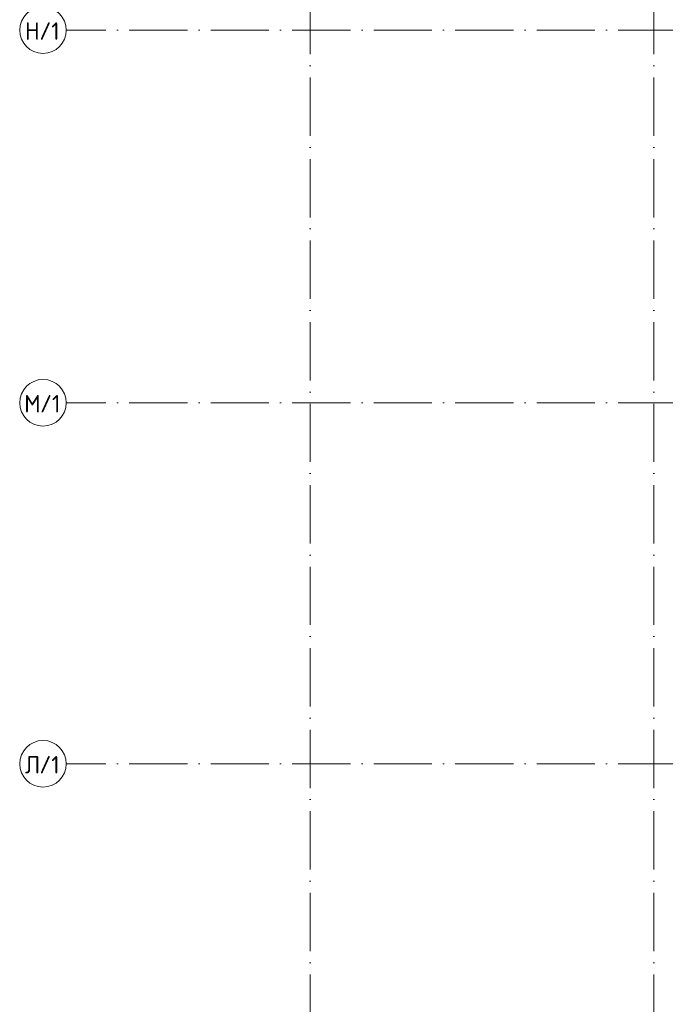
# Model space of a CAD drawing. Header units: millimetres. Extents: x -3267 to 40126, y 29201 to 102288.
# Tile 227 of 256: x -3267 to 7825, y 59889 to 76798. Entities that reach past the tile are written whole.
import ezdxf

# ---------------------------------------------------------------- set-up
doc = ezdxf.new("R2010")
doc.units = ezdxf.units.MM
doc.linetypes.add('4_ Штрихпунктир_ 10 х 2 мм', pattern=[1400, 1000, -200, 0, -200])
doc.layers.add('S-GRID-____-IDEN', color=7, linetype='Continuous', lineweight=9)
doc.layers.add('S-GRID-____-OTLN', color=7, linetype='Continuous', lineweight=9)
doc.styles.add('GOST Common_1', font='GOST_Common.ttf', dxfattribs={"height": 300})

# ---------------------------------------------------------------- blocks, each defined once
blk = doc.blocks.new('Ось сетки - 8_0 мм-37851243-ВКК_02_К1_З_ЭОМ_кабель_')
at = {"layer": 'S-GRID-____-IDEN', "color": 253, "true_color": 0xaaaaaa}
blk.add_circle((0, 0), 4, dxfattribs=at)

msp = doc.modelspace()

# ---------------------------------------------------------------- linework, layer by layer
at = {"layer": 'S-GRID-____-OTLN', "color": 253, "linetype": '4_ Штрихпунктир_ 10 х 2 мм', "true_color": 0xaaaaaa}
for p, q in [((1726, 30001), (1726, 101488)), ((7626, 30001), (7626, 101488)), ((38818, 76619), (-2467, 76619)), ((38818, 70219), (-2467, 70219)), ((38818, 64019), (-2467, 64019))]:
    msp.add_line(p, q, dxfattribs=at)

# ---------------------------------------------------------------- block references
at = {"layer": 'S-GRID-____-IDEN', "color": 253, "true_color": 0xaaaaaa, "xscale": 99.99999999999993, "yscale": 99.99999999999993, "zscale": 99.99999999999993, "rotation": 89.9999999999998}
for p in [(-2867, 76619), (-2867, 70219), (-2867, 64019)]:
    msp.add_blockref('Ось сетки - 8_0 мм-37851243-ВКК_02_К1_З_ЭОМ_кабель_', p, dxfattribs=at)

# ---------------------------------------------------------------- texts
at = {"layer": 'S-GRID-____-IDEN', "color": 253, "true_color": 0xaaaaaa, "char_height": 300, "attachment_point": 1, "style": 'GOST Common_1'}
for s, insert, width in [('/1', (-2931, 76753), 448.94), ('\\fGOST Common|b0|i0|c204|p34|;Н', (-3176, 76753), 296.62), ('\\fGOST Common|b0|i0|c204|p34|;М', (-3189, 70353), 328.69), ('/1', (-2918, 70353), 448.94), ('\\fGOST Common|b0|i0|c204|p34|;Л', (-3176, 64153), 296.62), ('/1', (-2931, 64153), 448.94)]:
    msp.add_mtext(s, dxfattribs=dict(at, insert=insert, width=width))

doc.saveas('drawing.dxf')
